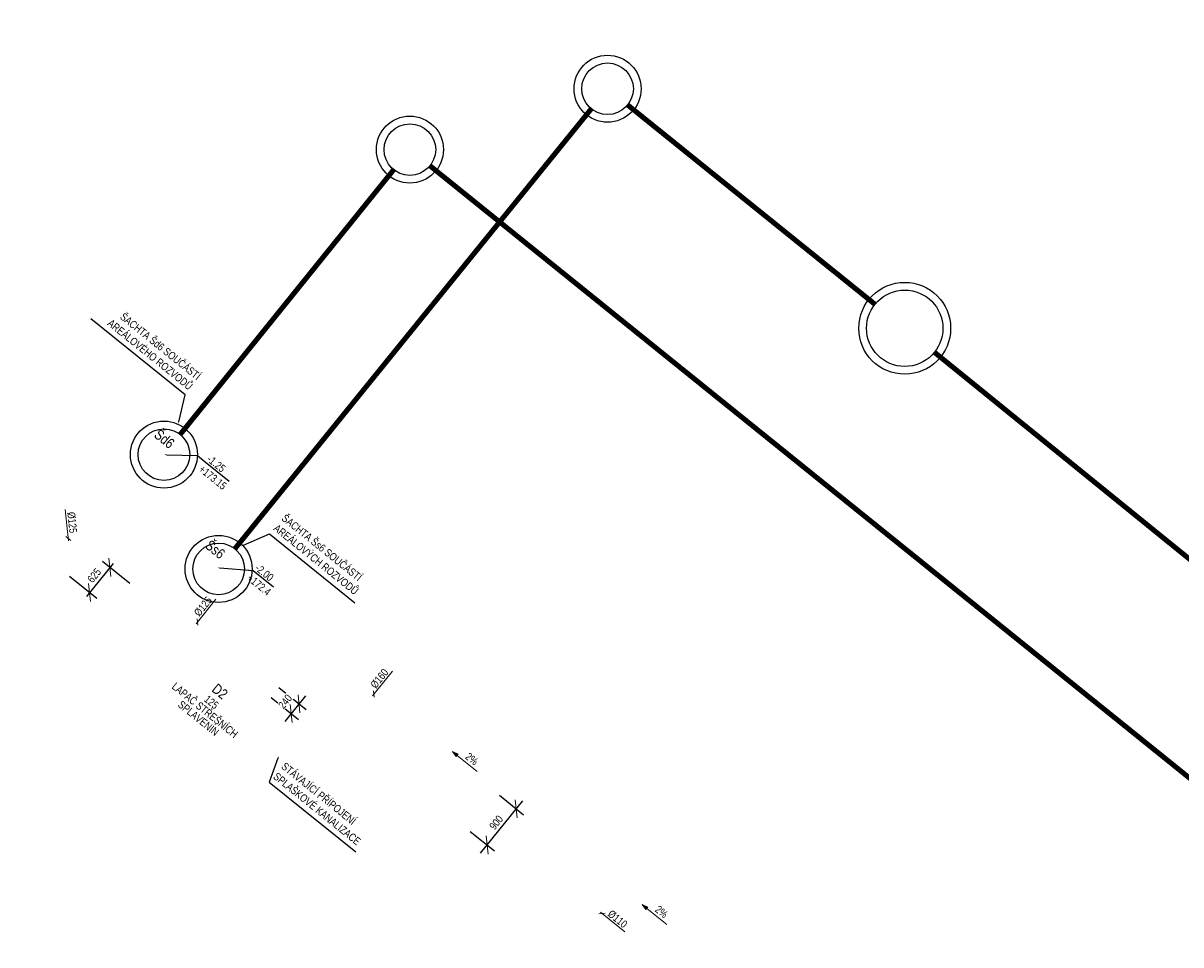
# Model space of a CAD drawing. Header units: millimetres. Extents: x -596506442 to -596040348, y -1160311056 to -1159813945.
# Tile 3 of 77: x -596381784 to -596359342, y -1160102765 to -1160084894. Entities that reach past the tile are written whole.
import ezdxf
from ezdxf import colors
from ezdxf.entities.mleader import LeaderData, LeaderLine
from ezdxf.math import Vec2, Vec3

# ---------------------------------------------------------------- set-up
doc = ezdxf.new("R2010")
doc.units = ezdxf.units.MM
doc.layers.get('Defpoints').update_dxf_attribs({"color": 220})
for name, color, linetype in [('obrys', 7, 'Continuous'), ('TP_03_KS-Potrubí nové', 20, 'KANVSVO'), ('TP_04_KD-Potrubí nové', 106, 'KANVDVO')]:
    doc.layers.add(name, color=color, linetype=linetype)
doc.layers.add('ZTI-potr_studena-popis', color=7, linetype='Continuous', lineweight=13)
doc.layers.add('ZTI-voda-popis', color=7, linetype='Continuous', lineweight=15)
doc.styles.add('ARIAL', font='arial.ttf', dxfattribs={"width": 0.8})
doc.styles.get("Standard").update_dxf_attribs({"font": 'ic-simplex.shx', "width": 0.8})
doc.linetypes.add('KANVDVO', pattern='A,7,-6.5,[8,civil.shx,S=1,R=0,X=0,Y=0],-6.5', length=20)
doc.linetypes.add('KANVSVO', pattern='A,7,-6.5,[9,civil.shx,S=1,R=0,X=0,Y=0],-6.5', length=20)
doc.dimstyles.new('CADKON', dxfattribs={"dimscale": 100, "dimtxt": 2.5, "dimasz": 2.5, "dimexe": 1.8, "dimexo": 5, "dimgap": 0.6, "dimtad": 1, "dimrnd": 1, "dimtxsty": 'Standard', "dimblk1": 'OBLIQUE', "dimblk2": 'OBLIQUE', "dimsah": 1, "dimcen": 2.5, "dimadec": 1, "dimazin": 2, "dimtfac": 1, "dimtdec": 4, "dimtix": 1, "dimtmove": 2, "dimatfit": 3, "dimldrblk": 'OPEN30', "dimfxl": 5, "dimfxlon": 1, "dimtfill": 1, "dimtolj": 1, "dimarcsym": 0})

# ---------------------------------------------------------------- blocks, each defined once
blk = doc.blocks.new('spád')
h = blk.add_hatch(color=256)
h.dxf.hatch_style = 1
h.paths.add_polyline_path([(126994, 9932), (126874, 9962), (126874, 9902)])
at = {"layer": 'ZTI-potr_studena-popis'}
blk.add_line((126374, 9932), (126874, 9932), dxfattribs=at)
blk.add_lwpolyline([(126874, 9962), (126994, 9932), (126874, 9902), (126874, 9962)], dxfattribs=at)
blk = doc.blocks.new('_OBLIQUE')
at = {"color": 0, "linetype": 'ByBlock'}
blk.add_line((-0.5, -0.5), (0.5, 0.5), dxfattribs=at)
blk = doc.blocks.new('*D66')
at = {"layer": 'Defpoints', "color": 0, "transparency": 16777216}
for p in [(-596377225, -1160097457), (-596377376, -1160097645)]:
    blk.add_point(p, dxfattribs=at)
at = {"layer": 'ZTI-potr_studena-popis', "color": 0, "lineweight": -2, "transparency": 16777216}
for p, q in [((-596376827, -1160097778), (-596376297, -1160098205)), ((-596376312, -1160097937), (-596376714, -1160098436)), ((-596376978, -1160097966), (-596376449, -1160098393))]:
    blk.add_line(p, q, dxfattribs=at)
at = {"layer": 'ZTI-potr_studena-popis', "color": 0, "transparency": 16777216, "insert": (-596376705, -1160098048), "char_height": 150, "attachment_point": 5, "rotation": 51.1224, "style": 'ARIAL', "bg_fill": 3, "box_fill_scale": 1.1, "bg_fill_color": 256, "bg_fill_true_color": 13158600, "bg_fill_transparency": 0}
blk.add_mtext('\\A1;240', dxfattribs=at)
at = {"layer": 'Defpoints', "color": 0, "transparency": 16777216}
blk.add_point((-596376589, -1160098280), dxfattribs=at)
at = {"layer": 'ZTI-potr_studena-popis', "color": 0, "lineweight": -2, "transparency": 16777216, "xscale": 250, "yscale": 250, "zscale": 250}
for p, rotation in [((-596376437, -1160098092), 51.12237106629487), ((-596376589, -1160098280), 231.1223710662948)]:
    blk.add_blockref('_OBLIQUE', p, dxfattribs=dict(at, rotation=rotation))
blk = doc.blocks.new('_Open30')
at = {"color": 0, "lineweight": -2}
for p, q in [((-1, 0.268), (0, 0)), ((0, 0), (-1, -0.268)), ((0, 0), (-1, 0))]:
    blk.add_line(p, q, dxfattribs=at)
blk = doc.blocks.new('*D67')
at = {"layer": 'Defpoints', "color": 0, "transparency": 16777216}
for p in [(-596381688, -1160094971), (-596380496, -1160095932), (-596377306, -1160097702)]:
    blk.add_point(p, dxfattribs=at)
at = {"layer": 'ZTI-potr_studena-popis', "color": 0, "lineweight": -2, "transparency": 16777216}
for p, q in [((-596380041, -1160095368), (-596380559, -1160096010)), ((-596379715, -1160095760), (-596380244, -1160095333)), ((-596380885, -1160095619), (-596380356, -1160096045))]:
    blk.add_line(p, q, dxfattribs=at)
at = {"layer": 'ZTI-potr_studena-popis', "color": 0, "lineweight": -2, "transparency": 16777216, "xscale": 250, "yscale": 250, "zscale": 250}
for p, rotation in [((-596380104, -1160095446), 51.12237106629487), ((-596380496, -1160095932), 231.1223710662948)]:
    blk.add_blockref('_OBLIQUE', p, dxfattribs=dict(at, rotation=rotation))
at = {"layer": 'ZTI-potr_studena-popis', "color": 0, "transparency": 16777216, "insert": (-596380406, -1160095603), "char_height": 150, "attachment_point": 5, "rotation": 51.1224, "style": 'ARIAL', "bg_fill": 3, "box_fill_scale": 1.1, "bg_fill_color": 256, "bg_fill_true_color": 13158600, "bg_fill_transparency": 0}
blk.add_mtext('\\A1;625', dxfattribs=at)
blk = doc.blocks.new('*D83')
at = {"layer": 'Defpoints', "color": 0, "transparency": 16777216}
for p in [(-596372941, -1160099551), (-596372225, -1160100128), (-596373506, -1160100252)]:
    blk.add_point(p, dxfattribs=at)
at = {"layer": 'ZTI-potr_studena-popis', "color": 0, "lineweight": -2, "transparency": 16777216}
for p, q in [((-596372552, -1160099865), (-596372085, -1160100241)), ((-596372916, -1160100985), (-596372100, -1160099973)), ((-596373116, -1160100566), (-596372650, -1160100942))]:
    blk.add_line(p, q, dxfattribs=at)
at = {"layer": 'ZTI-potr_studena-popis', "color": 0, "lineweight": -2, "transparency": 16777216, "xscale": 250, "yscale": 250, "zscale": 250}
for p, rotation in [((-596372225, -1160100128), 51.12237106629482), ((-596372790, -1160100829), 231.1223710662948)]:
    blk.add_blockref('_OBLIQUE', p, dxfattribs=dict(at, rotation=rotation))
at = {"layer": 'ZTI-potr_studena-popis', "color": 0, "transparency": 16777216, "insert": (-596372614, -1160100393), "char_height": 150, "attachment_point": 5, "rotation": 51.1224, "style": 'ARIAL', "bg_fill": 3, "box_fill_scale": 1.1, "bg_fill_color": 256, "bg_fill_true_color": 13158600, "bg_fill_transparency": 0}
blk.add_mtext('\\A1;900', dxfattribs=at)

msp = doc.modelspace()

# ---------------------------------------------------------------- linework, layer by layer
at = {"color": 252}
for centre, radius in [((-596370456.008, -1160086165.857), 650), ((-596370456.008, -1160086165.857), 500), ((-596374287.534, -1160087345.734), 650), ((-596374287.534, -1160087345.734), 500), ((-596364695.195, -1160090810.534), 890.562), ((-596364695.195, -1160090810.534), 740.795)]:
    msp.add_circle(centre, radius, dxfattribs=at)
at = {"layer": 'Defpoints', "color": 252}
for p in [(-596370456.008, -1160086165.857), (-596372530.456, -1160088505.622), (-596364695.195, -1160090810.534), (-596364695.195, -1160090810.534)]:
    msp.add_point(p, dxfattribs=at)
at = {"layer": 'TP_03_KS-Potrubí nové', "color": 252, "const_width": 100}
for points in [[(-596370066.764, -1160086479.687), (-596365272.937, -1160090344.728)], [(-596350045.304, -1160102692.317), (-596364111.328, -1160091281.279)]]:
    msp.add_lwpolyline(points, dxfattribs=at)

# ---------------------------------------------------------------- block references
at = {"layer": 'ZTI-potr_studena-popis', "xscale": -1, "rotation": 321.1223710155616}
for p in [(-596280835.079, -1160186458.1), (-596277157.798, -1160189422.921)]:
    msp.add_blockref('spád', p, dxfattribs=at)

# ---------------------------------------------------------------- texts
at = {"layer": 'obrys', "char_height": 200, "width": 3467.51018, "attachment_point": 1, "rotation": 321.1223711}
for insert in [(-596476703.894, -1159957750.085), (-596477780.801, -1159959085.778)]:
    msp.add_mtext('\\pi2798.69709;{\\fArial|b0|i0|c238|p34;KKV50\\P\\pi1200.00677;BEZ OVLÁDACÍ PÁKY}', dxfattribs=dict(at, insert=insert))

# ---------------------------------------------------------------- next in the draw order: texts
at = {"char_height": 150, "width": 142.54692, "attachment_point": 2, "rotation": 321.122371, "line_spacing_factor": 0.8, "style": 'ARIAL', "bg_fill": 3, "box_fill_scale": 1, "bg_fill_color": 256, "bg_fill_transparency": 0}
for insert in [(-596373039.358, -1160099101.024), (-596369362.077, -1160102065.845)]:
    msp.add_mtext('2%', dxfattribs=dict(at, insert=insert))
at = {"layer": 'ZTI-voda-popis', "ltscale": 20, "char_height": 150, "width": 494.33998, "style": 'ARIAL', "bg_fill": 3, "box_fill_scale": 1, "bg_fill_color": 256, "bg_fill_transparency": 0}
for s, insert, attachment_point, rotation in [('%%C125', (-596380736.555, -1160094771.626), 3, 276.1225931), ('%%C160', (-596375066.089, -1160097713.055), 1, 51.122371), ('%%C110', (-596370372.706, -1160102075.066), 1, 321.1179224)]:
    msp.add_mtext(s, dxfattribs=dict(at, insert=insert, attachment_point=attachment_point, rotation=rotation))

# ---------------------------------------------------------------- next in the draw order: dimensions: what is measured, and where the dimension line sits
at = {"layer": 'ZTI-potr_studena-popis'}
dim = msp.add_linear_dim(base=(-596376588.802, -1160098279.886), p1=(-596377225.041, -1160097457.252), p2=(-596377376.351, -1160097644.922), angle=51.1223711, dimstyle='CADKON', override={"dimtxt": 1.5, "dimrnd": 5, "dimtxsty": 'ARIAL', "dimdle": 2}, dxfattribs=at)
dim.commit()
dim.dimension.update_dxf_attribs({"geometry": '*D66', "text_midpoint": (-596376704.94, -1160098048.085), "dimtype": 160})
dim = msp.add_linear_dim(base=(-596372225.176, -1160100128.245), p1=(-596373505.667, -1160100251.859), p2=(-596372940.809, -1160099551.263), angle=51.1223711, dimstyle='CADKON', override={"dimtxt": 1.5, "dimrnd": 5, "dimtxsty": 'ARIAL', "dimdle": 2}, dxfattribs=at)
dim.commit()
dim.dimension.update_dxf_attribs({"geometry": '*D83', "text_midpoint": (-596372613.936, -1160100392.813)})

# ---------------------------------------------------------------- next in the draw order: leaders
ml = msp.add_multileader_mtext('Standard')
ml.set_content('STÁVAJÍCÍ PŘÍPOJENÍ SPLAŠKOVÉ KANALIZACE ', color=256, style='ARIAL')
ml.set_leader_properties()
ml.build(insert=Vec2(0, 0))
ml.multileader.update_dxf_attribs({"text_left_attachment_type": 5, "text_right_attachment_type": 5, "dogleg_length": 0.36, "arrow_head_size": 50})
ctx = ml.context
ctx.base_point, ctx.char_height, ctx.arrow_head_size, ctx.landing_gap_size, ctx.plane_origin, ctx.plane_x_axis, ctx.plane_y_axis = Vec3(-596377016.58, -1160099609.698), 150, 50, 0.09, Vec3(-596376792.282, -1160099056.597), Vec3(0.778488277, -0.627659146), Vec3(0.627659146, 0.778488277)
ctx.left_attachment, ctx.right_attachment = 5, 5
notes = []
notes.append((ctx, [(0, (1, 1, 0), (-596377016.86, -1160099609.472), (0.778488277, -0.627659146), 0.36, [(0, [(-596376826.803, -1160099099.414)], 0, [])])]))
ctx.mtext.insert, ctx.mtext.text_direction, ctx.mtext.rotation, ctx.mtext.width, ctx.mtext.flow_direction = Vec3(-596376699.092, -1160099216.06), Vec3(0.778488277, -0.627659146), 5.604642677, 2137.0394, 5
ctx.mtext.has_bg_fill, ctx.mtext.bg_color, ctx.mtext.bg_scale_factor, ctx.mtext.bg_transparency, ctx.mtext.use_window_bg_color = 1, -1027028792, 1.5, 0, 1
ml = msp.add_multileader_mtext('Standard', dxfattribs=at)
ml.set_content('-1.25\\P+173.15', color=256, style='ARIAL')
ml.set_leader_properties()
ml.build(insert=Vec2(0, 0))
ml.multileader.update_dxf_attribs({"text_left_attachment_type": 6, "text_right_attachment_type": 6, "dogleg_length": 0.36, "arrow_head_size": 50})
ctx = ml.context
ctx.base_point, ctx.char_height, ctx.arrow_head_size, ctx.landing_gap_size, ctx.plane_origin, ctx.plane_x_axis, ctx.plane_y_axis = Vec3(-596378254.942, -1160093397.718), 150, 50, 0.09, Vec3(-596378866.468, -1160093412.007), Vec3(0.778488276, -0.627659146), Vec3(0.627659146, 0.778488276)
ctx.left_attachment, ctx.right_attachment = 6, 6
notes.append((ctx, [(1, (1, 1, 0), (-596378405.778, -1160093276.106), (0.778488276, -0.627659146), 193.754, [(0, [(-596379055.567, -1160093259.545)], 0, [])])]))
ctx.mtext.insert, ctx.mtext.text_direction, ctx.mtext.rotation, ctx.mtext.flow_direction = Vec3(-596378141.894, -1160093257.647), Vec3(0.778488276, -0.627659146), 5.604642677, 5
ctx.mtext.has_bg_fill, ctx.mtext.bg_color, ctx.mtext.bg_scale_factor, ctx.mtext.bg_transparency, ctx.mtext.use_window_bg_color = 1, -1027028792, 1.5, 0, 1
ml = msp.add_multileader_mtext('Standard', dxfattribs=at)
ml.set_content('-2.00\\P+172.4', color=256, style='ARIAL')
ml.set_leader_properties()
ml.build(insert=Vec2(0, 0))
ml.multileader.update_dxf_attribs({"text_left_attachment_type": 6, "text_right_attachment_type": 6, "dogleg_length": 0.36, "arrow_head_size": 50})
ctx = ml.context
ctx.base_point, ctx.char_height, ctx.arrow_head_size, ctx.landing_gap_size, ctx.plane_origin, ctx.plane_x_axis, ctx.plane_y_axis = Vec3(-596377322.564, -1160095508.849), 150, 50, 0.09, Vec3(-596378088.753, -1160095388.482), Vec3(0.778488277, -0.627659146), Vec3(0.627659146, 0.778488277)
ctx.left_attachment, ctx.right_attachment = 6, 6
notes.append((ctx, [(0, (1, 1, 0), (-596377322.844, -1160095508.623), (0.778488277, -0.627659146), 0.36, [(0, [(-596378025.035, -1160095452.086)], 0, [])])]))
ctx.mtext.insert, ctx.mtext.text_direction, ctx.mtext.rotation, ctx.mtext.flow_direction = Vec3(-596377209.515, -1160095368.778), Vec3(0.778488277, -0.627659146), 5.604642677, 5
ctx.mtext.has_bg_fill, ctx.mtext.bg_color, ctx.mtext.bg_scale_factor, ctx.mtext.bg_transparency, ctx.mtext.use_window_bg_color = 1, -1027028792, 1.5, 0, 1
for ctx, leaders in notes:
    for number, flags, end, landing, length, lines in leaders:
        leader = LeaderData()
        leader.index, (leader.has_last_leader_line, leader.has_dogleg_vector, leader.attachment_direction) = number, flags
        leader.last_leader_point, leader.dogleg_vector, leader.dogleg_length = Vec3(end), Vec3(landing), length
        for number, points, colour, breaks in lines:
            line = LeaderLine()
            line.index, line.vertices, line.color, line.breaks = number, Vec3.list(points), colors.encode_raw_color(colour), breaks
            leader.lines.append(line)
        ctx.leaders.append(leader)

# ---------------------------------------------------------------- next in the draw order: linework, layer by layer
at = {"layer": 'TP_04_KD-Potrubí nové', "color": 252, "const_width": 100}
msp.add_lwpolyline([(-596373902.361, -1160087656.281), (-596347050.368, -1160109305.803)], dxfattribs=at)
at = {"layer": 'ZTI-voda-popis', "ltscale": 20}
for p, q in [((-596380859.598, -1160094926.901), (-596380956.91, -1160094848.444)), ((-596374991.144, -1160097841.403), (-596374977.812, -1160097965.69)), ((-596370501.061, -1160102150.001), (-596370625.349, -1160102163.323))]:
    msp.add_line(p, q, dxfattribs=at)
for points in [[(-596380969.017, -1160094321.214), (-596380903.884, -1160094928.409)], [(-596374626.895, -1160097460.035), (-596375010.193, -1160097935.441)], [(-596370119.721, -1160102514.279), (-596370595.097, -1160102130.944)]]:
    msp.add_lwpolyline(points, dxfattribs=at)

# ---------------------------------------------------------------- next in the draw order: texts
at = {"insert": (-596378983.229, -1160092875.779), "char_height": 200, "width": 142.54692, "attachment_point": 2, "rotation": 321.122371, "line_spacing_factor": 0.8, "style": 'ARIAL', "bg_fill": 3, "box_fill_scale": 1, "bg_fill_color": 256, "bg_fill_transparency": 0}
msp.add_mtext('Šd6', dxfattribs=at)
at = {"layer": 'ZTI-voda-popis', "ltscale": 20, "insert": (-596378486.477, -1160096315.546), "char_height": 150, "width": 494.33998, "attachment_point": 1, "rotation": 51.122371, "style": 'ARIAL', "bg_fill": 3, "box_fill_scale": 1, "bg_fill_color": 256, "bg_fill_transparency": 0}
msp.add_mtext('%%C125', dxfattribs=at)

# ---------------------------------------------------------------- next in the draw order: linework, layer by layer
at = {"color": 252}
for radius in [650, 500]:
    msp.add_circle((-596379055.567, -1160093259.545), radius, dxfattribs=at)
at = {"layer": 'TP_04_KD-Potrubí nové', "color": 252, "const_width": 100}
msp.add_lwpolyline([(-596378741.737, -1160092870.301), (-596374601.363, -1160087734.978)], dxfattribs=at)
at = {"layer": 'ZTI-voda-popis', "ltscale": 20}
msp.add_line((-596378411.532, -1160096443.895), (-596378398.2, -1160096568.182), dxfattribs=at)
msp.add_lwpolyline([(-596378047.283, -1160096062.526), (-596378430.581, -1160096537.932)], dxfattribs=at)

# ---------------------------------------------------------------- next in the draw order: dimensions: what is measured, and where the dimension line sits
at = {"layer": 'ZTI-potr_studena-popis'}
dim = msp.add_linear_dim(base=(-596380496.053, -1160095932.488), p1=(-596377306.134, -1160097701.534), p2=(-596381688.174, -1160094971.336), angle=51.1223711, dimstyle='CADKON', override={"dimtxt": 1.5, "dimrnd": 5, "dimtxsty": 'ARIAL', "dimdle": 1}, dxfattribs=at)
dim.commit()
dim.dimension.update_dxf_attribs({"geometry": '*D67', "text_midpoint": (-596380406.24, -1160095603.481)})

# ---------------------------------------------------------------- next in the draw order: leaders
ml = msp.add_multileader_mtext('Standard')
ml.set_content('ŠACHTA Šd6 SOUČÁSTÍ AREÁLOVÉHO ROZVODŮ', color=256, style='ARIAL')
ml.set_leader_properties()
ml.build(insert=Vec2(0, 0))
ml.multileader.update_dxf_attribs({"text_left_attachment_type": 5, "text_right_attachment_type": 5, "dogleg_length": 0.36, "arrow_head_size": 50})
ctx = ml.context
ctx.base_point, ctx.char_height, ctx.arrow_head_size, ctx.landing_gap_size, ctx.plane_origin, ctx.plane_x_axis, ctx.plane_y_axis = Vec3(-596380219.791, -1160090829.3), 150, 50, 0.09, Vec3(-596378778.519, -1160092671.545), Vec3(0.778488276, -0.627659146), Vec3(0.627659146, 0.778488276)
ctx.left_attachment, ctx.right_attachment, ctx.text_align_type = 5, 5, 2
notes = []
notes.append((ctx, [(0, (1, 1, 0), (-596378641.769, -1160092101.587), (-0.778488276, 0.627659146), 0.36, [(0, [(-596378778.519, -1160092671.545)], 0, [])])]))
ctx.mtext.insert, ctx.mtext.text_direction, ctx.mtext.rotation, ctx.mtext.width, ctx.mtext.alignment, ctx.mtext.flow_direction = Vec3(-596378324.702, -1160091707.61), Vec3(0.778488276, -0.627659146), 5.604642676, 2324.2216, 3, 5
ctx.mtext.has_bg_fill, ctx.mtext.bg_color, ctx.mtext.bg_scale_factor, ctx.mtext.bg_transparency, ctx.mtext.use_window_bg_color = 1, -1027028792, 1.5, 0, 1
for ctx, leaders in notes:
    for number, flags, end, landing, length, lines in leaders:
        leader = LeaderData()
        leader.index, (leader.has_last_leader_line, leader.has_dogleg_vector, leader.attachment_direction) = number, flags
        leader.last_leader_point, leader.dogleg_vector, leader.dogleg_length = Vec3(end), Vec3(landing), length
        for number, points, colour, breaks in lines:
            line = LeaderLine()
            line.index, line.vertices, line.color, line.breaks = number, Vec3.list(points), colors.encode_raw_color(colour), breaks
            leader.lines.append(line)
        ctx.leaders.append(leader)

# ---------------------------------------------------------------- next in the draw order: texts
at = {"insert": (-596377997.64, -1160095019.765), "char_height": 200, "width": 142.54692, "attachment_point": 2, "rotation": 321.122371, "line_spacing_factor": 0.8, "style": 'ARIAL', "bg_fill": 3, "box_fill_scale": 1, "bg_fill_color": 256, "bg_fill_transparency": 0}
msp.add_mtext('Šs6', dxfattribs=at)
at = {"color": 0, "lineweight": 13, "insert": (-596377906.617, -1160097772.351), "char_height": 200, "width": 500, "attachment_point": 2, "rotation": 321.1223711, "style": 'ARIAL', "bg_fill": 3, "box_fill_scale": 1, "bg_fill_color": 256, "bg_fill_true_color": 13158600, "bg_fill_transparency": 33554432}
msp.add_mtext('D2', dxfattribs=at)

# ---------------------------------------------------------------- next in the draw order: linework, layer by layer
at = {"color": 252}
for radius in [650, 500]:
    msp.add_circle((-596377995.254, -1160095476.097), radius, dxfattribs=at)
at = {"layer": 'Defpoints', "color": 252}
msp.add_point((-596378088.753, -1160095388.482), dxfattribs=at)
at = {"layer": 'TP_03_KS-Potrubí nové', "color": 252, "const_width": 100}
msp.add_lwpolyline([(-596377681.425, -1160095086.853), (-596370770.662, -1160086554.435)], dxfattribs=at)

# ---------------------------------------------------------------- next in the draw order: texts
at = {"insert": (-596378087.438, -1160098000.678), "char_height": 150, "width": 1602.38862, "attachment_point": 2, "rotation": 321.1223711, "line_spacing_factor": 0.8, "style": 'ARIAL', "bg_fill": 3, "box_fill_scale": 1, "bg_fill_color": 256, "bg_fill_transparency": 0}
msp.add_mtext('125\\PLAPAČ STŘEŠNÍCH SPLAVENÍN', dxfattribs=at)

# ---------------------------------------------------------------- next in the draw order: leaders
ml = msp.add_multileader_mtext('Standard')
ml.set_content('ŠACHTA Šs6 SOUČÁSTÍ AREÁLOVÝCH ROZVODŮ', color=256, style='ARIAL')
ml.set_leader_properties()
ml.build(insert=Vec2(0, 0))
ml.multileader.update_dxf_attribs({"text_left_attachment_type": 5, "text_right_attachment_type": 5, "dogleg_length": 0.36, "arrow_head_size": 50})
ctx = ml.context
ctx.base_point, ctx.char_height, ctx.arrow_head_size, ctx.landing_gap_size, ctx.plane_origin, ctx.plane_x_axis, ctx.plane_y_axis = Vec3(-596377010.833, -1160094796.393), 150, 50, 0.09, Vec3(-596377556.073, -1160095037.005), Vec3(0.778488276, -0.627659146), Vec3(0.627659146, 0.778488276)
ctx.left_attachment, ctx.right_attachment = 5, 5
notes = []
notes.append((ctx, [(1, (1, 1, 0), (-596377011.113, -1160094796.167), (0.778488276, -0.627659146), 0.36, [(0, [(-596377556.073, -1160095037.005)], 0, [])])]))
ctx.mtext.insert, ctx.mtext.text_direction, ctx.mtext.rotation, ctx.mtext.width, ctx.mtext.flow_direction = Vec3(-596376693.346, -1160094402.755), Vec3(0.778488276, -0.627659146), 5.604642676, 2107.92975, 5
ctx.mtext.has_bg_fill, ctx.mtext.bg_color, ctx.mtext.bg_scale_factor, ctx.mtext.bg_transparency, ctx.mtext.use_window_bg_color = 1, -1027028792, 1.5, 0, 1
for ctx, leaders in notes:
    for number, flags, end, landing, length, lines in leaders:
        leader = LeaderData()
        leader.index, (leader.has_last_leader_line, leader.has_dogleg_vector, leader.attachment_direction) = number, flags
        leader.last_leader_point, leader.dogleg_vector, leader.dogleg_length = Vec3(end), Vec3(landing), length
        for number, points, colour, breaks in lines:
            line = LeaderLine()
            line.index, line.vertices, line.color, line.breaks = number, Vec3.list(points), colors.encode_raw_color(colour), breaks
            leader.lines.append(line)
        ctx.leaders.append(leader)

doc.saveas('drawing.dxf')
